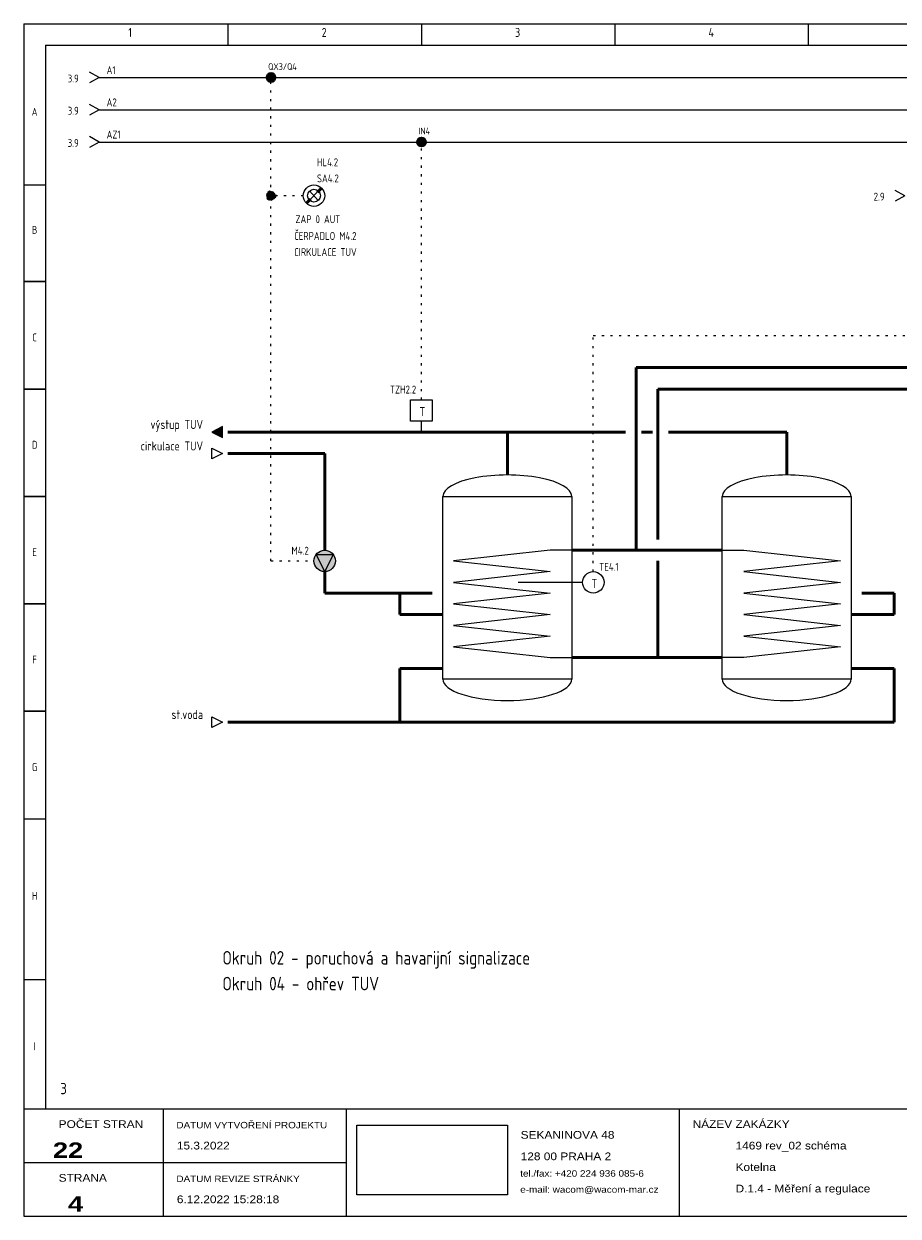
# Model space of a CAD drawing. Header units: millimetres. Extents: x 8 to 412, y 5 to 282.
# Tile 1 of 2: x 8 to 211, y 5 to 282. Entities that reach past the tile are written whole.
import ezdxf
from ezdxf.enums import TextEntityAlignment as Align

# ---------------------------------------------------------------- set-up
doc = ezdxf.new("R2010")
doc.units = ezdxf.units.MM
doc.linetypes.add('Caddy_Dot', pattern=[2, 0.5, -1.5])
doc.linetypes.add('Caddy_Solid', pattern=[0])
for name, color, linetype, lineweight in [('Caddy_1', 7, 'Caddy_Solid', 25), ('Caddy_2', 7, 'Caddy_Solid', 50), ('Caddy_3', 7, 'Caddy_Solid', 100), ('Caddy_4', 7, 'Caddy_Dot', 18), ('Caddy_52', 7, 'Caddy_Solid', 25), ('Caddy_56', 7, 'Caddy_Solid', 25)]:
    doc.layers.add(name, color=color, linetype=linetype, lineweight=lineweight)
doc.styles.add('Caddy_Arial', font='arial.ttf', dxfattribs={"width": 1.1})
doc.styles.add('Caddy_Arial Black', font='ariblk.ttf', dxfattribs={"width": 1.1})
doc.styles.add('Caddy_Vectorfont1p', font='isocp___.ttf', dxfattribs={"width": 0.9})
picture_1 = doc.add_image_def('image1.jpg', size_in_pixel=(1084, 500))
pattern_1 = [(28.64789, (0, 0), (-0.047942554, 0.087758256), []), (118.64789, (0, 0), (-0.087758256, -0.047942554), [])]

# ---------------------------------------------------------------- blocks, each defined once
blk = doc.blocks.new('964DD6AE339A')
at = {"layer": 'Caddy_1', "color": 7, "linetype": 'Caddy_Solid', "lineweight": 25}
for p, q in [((7.5, 282.5), (7.5, 5)), ((7.5, 282.5), (412.5, 282.5)), ((55, 282.5), (55, 277.5)), ((100, 282.5), (100, 277.5)), ((145, 282.5), (145, 277.5)), ((190, 282.5), (190, 277.5)), ((12.5, 277.5), (407.5, 277.5)), ((12.5, 277.5), (12.5, 30)), ((7.5, 245), (12.5, 245)), ((7.5, 222.5), (12.5, 222.5)), ((12.5, 222.5), (7.5, 222.5)), ((11.5, 222.5), (10.5, 222.5)), ((12.5, 197.5), (7.5, 197.5)), ((7.5, 197.5), (12.5, 197.5)), ((12.5, 172.5), (7.5, 172.5)), ((7.5, 172.5), (12.5, 172.5)), ((12.5, 147.5), (7.5, 147.5)), ((7.5, 147.5), (12.5, 147.5)), ((12.5, 122.5), (7.5, 122.5)), ((7.5, 122.5), (12.5, 122.5)), ((7.5, 97.5), (12.5, 97.5)), ((12.5, 60), (7.5, 60)), ((7.5, 30), (412.5, 30)), ((40, 5), (40, 30)), ((82.5, 30), (82.5, 5)), ((160, 30), (160, 5)), ((7.5, 17.5), (82.5, 17.5)), ((7.5, 5), (412.5, 5))]:
    blk.add_line(p, q, dxfattribs=at)
at = {"layer": 'Caddy_1', "color": 7, "lineweight": 25}
for s, height, style, width, p in [('1', 2.1, 'Caddy_Vectorfont1p', 0.9, (31.8, 279.45)), ('2', 2.1, 'Caddy_Vectorfont1p', 0.9, (76.8, 279.45)), ('3', 2.1, 'Caddy_Vectorfont1p', 0.9, (121.8, 279.45)), ('4', 2.1, 'Caddy_Vectorfont1p', 0.9, (166.8, 279.45)), ('NÁZEV ZAKÁZKY', 1.8, 'Caddy_Arial', 1.1, (163.1, 25.52)), ('POČET STRAN', 1.8, 'Caddy_Arial', 1.1, (15.6, 25.52)), ('DATUM VYTVOŘENÍ PROJEKTU', 1.5, 'Caddy_Arial', 1.1, (43, 25.44)), ('15.3.2022', 1.8, 'Caddy_Arial', 1.1, (43.1, 20.52)), ('SEKANINOVA 48', 1.8, 'Caddy_Arial', 1.1, (123.1, 23.02)), ('1469 rev_02 schéma', 1.8, 'Caddy_Arial', 1.1, (173.1, 20.52)), ('128 00 PRAHA 2', 1.8, 'Caddy_Arial', 1.1, (123.1, 18.02)), ('Kotelna', 1.8, 'Caddy_Arial', 1.1, (173.1, 15.52)), ('STRANA', 1.8, 'Caddy_Arial', 1.1, (15.6, 13.02)), ('DATUM REVIZE STRÁNKY', 1.5, 'Caddy_Arial', 1.1, (43, 12.94)), ('tel./fax: +420 224 936 085-6', 1.5, 'Caddy_Arial', 1.1, (123, 14.19)), ('e-mail: wacom@wacom-mar.cz', 1.5, 'Caddy_Arial', 1.1, (123, 10.44)), ('D.1.4 - Měření a regulace', 1.8, 'Caddy_Arial', 1.1, (173.1, 10.52)), ('6.12.2022 15:28:18', 1.8, 'Caddy_Arial', 1.1, (43.1, 8.02))]:
    blk.add_text(s, height=height, dxfattribs=dict(at, style=style, width=width)).set_placement(p)
at = {"layer": 'Caddy_1', "color": 7, "lineweight": 25, "style": 'Caddy_Vectorfont1p', "width": 0.9}
for s, p in [('A', (10, 261.11)), ('B', (10, 233.61)), ('C', (10, 208.61)), ('D', (10, 183.61)), ('E', (10, 158.61)), ('F', (10, 133.61)), ('G', (10, 108.61)), ('H', (10, 78.61)), ('I', (10, 43.61))]:
    blk.add_text(s, height=1.84, dxfattribs=at).set_placement(p, align=Align.CENTER)
at = {"layer": 'Caddy_1', "color": 1, "lineweight": 25, "true_color": 0xff0000, "style": 'Caddy_Vectorfont1p', "width": 0.9}
blk.add_text('3', height=2.63, dxfattribs=at).set_placement((16, 33.38))
at = {"layer": 'Caddy_1', "color": 7, "lineweight": 25, "style": 'Caddy_Arial Black', "width": 1.1}
for s, p in [('22', (21.3, 18.55)), ('4', (21.3, 6.05))]:
    blk.add_text(s, height=3.6, dxfattribs=at).set_placement(p, align=Align.RIGHT)
at = {"color": 18, "true_color": 0x000000}
image = blk.add_image(picture_1, insert=(85, 10), size_in_units=(35, 16.14), dxfattribs=at)
blk = doc.blocks.new('CD055819203D')
at = {"layer": 'Caddy_1', "color": 7, "linetype": 'Caddy_Solid', "lineweight": 25}
for q in [(22.75, 263.75), (22.75, 261.25)]:
    blk.add_line((25, 262.5), q, dxfattribs=at)
at = {"layer": 'Caddy_1', "color": 7, "lineweight": 25, "style": 'Caddy_Vectorfont1p', "width": 0.9}
blk.add_text('3.9', height=1.838, dxfattribs=at).set_placement((20.28, 261.36), align=Align.RIGHT)
blk.add_attdef('$TAG160010', (26.76, 263.31), '', height=1.84, dxfattribs=at)
blk = doc.blocks.new('475F0205E11F')
at = {"layer": 'Caddy_1', "color": 7, "linetype": 'Caddy_Solid', "lineweight": 25}
for q in [(22.75, 256.25), (22.75, 253.75)]:
    blk.add_line((25, 255), q, dxfattribs=at)
at = {"layer": 'Caddy_1', "color": 7, "lineweight": 25, "style": 'Caddy_Vectorfont1p', "width": 0.9}
blk.add_text('3.9', height=1.838, dxfattribs=at).set_placement((20.28, 253.86), align=Align.RIGHT)
blk.add_attdef('$TAG160010', (26.76, 255.81), '', height=1.84, dxfattribs=at)
blk = doc.blocks.new('550027E6C3DA')
at = {"layer": 'Caddy_1', "color": 7, "linetype": 'Caddy_Solid', "lineweight": 25}
for q in [(22.75, 271.25), (22.75, 268.75)]:
    blk.add_line((25, 270), q, dxfattribs=at)
at = {"layer": 'Caddy_1', "color": 7, "lineweight": 25, "style": 'Caddy_Vectorfont1p', "width": 0.9}
blk.add_text('3.9', height=1.838, dxfattribs=at).set_placement((20.28, 268.86), align=Align.RIGHT)
blk.add_attdef('$TAG160010', (26.76, 270.81), '', height=1.84, dxfattribs=at)
blk = doc.blocks.new('66E174BBCCF3')
at = {"layer": 'Caddy_1'}
blk.add_hatch(color=7, dxfattribs=at).paths.add_polyline_path([(51.25, 187.5), (53.75, 186.25), (53.75, 188.75)])
at = {"layer": 'Caddy_1', "color": 7, "linetype": 'Caddy_Solid', "lineweight": 25}
for p, q in [((53.75, 188.75), (51.25, 187.5)), ((53.75, 186.25), (53.75, 188.75)), ((51.25, 187.5), (53.75, 186.25))]:
    blk.add_line(p, q, dxfattribs=at)
blk = doc.blocks.new('7137AEBA265A')
at = {"layer": 'Caddy_1', "color": 7, "linetype": 'Caddy_Solid', "lineweight": 25}
for p, q in [((51.25, 181.25), (51.25, 183.75)), ((51.25, 183.75), (53.75, 182.5)), ((53.75, 182.5), (51.25, 181.25))]:
    blk.add_line(p, q, dxfattribs=at)
blk = doc.blocks.new('1B135A959392')
at = {"layer": 'Caddy_1', "color": 7, "linetype": 'Caddy_Solid', "lineweight": 25}
blk.add_circle((140, 152.5), 2.5, dxfattribs=at)
at = {"layer": 'Caddy_1', "color": 7, "lineweight": 25, "style": 'Caddy_Vectorfont1p', "width": 0.9}
blk.add_text('T', height=2.1, dxfattribs=at).set_placement((139.55, 151.2))
blk.add_attdef('$TAG160010', (141.37, 155.21), '', height=1.84, dxfattribs=at)
blk = doc.blocks.new('853ECD878DBA')
at = {"layer": 'Caddy_1', "color": 7, "linetype": 'Caddy_Solid', "lineweight": 25}
for p, q in [((97.5, 195), (102.5, 195)), ((97.5, 190), (97.5, 195)), ((102.5, 195), (102.5, 190)), ((102.5, 190), (97.5, 190))]:
    blk.add_line(p, q, dxfattribs=at)
blk = doc.blocks.new('0910AF3851BC')
at = {"layer": 'Caddy_1'}
blk.add_blockref('853ECD878DBA', (0, 0, 1), dxfattribs=at)
at = {"layer": 'Caddy_1', "color": 7, "lineweight": 25, "style": 'Caddy_Vectorfont1p', "width": 0.9}
blk.add_text('T', height=2.1, dxfattribs=at).set_placement((99.55, 191.2))
blk.add_attdef('$TAG160010', text='', height=1.84, dxfattribs=at).set_placement((98.79, 196.46), align=Align.RIGHT)
blk = doc.blocks.new('58D9B6065EA0')
at = {"layer": 'Caddy_1', "color": 7, "lineweight": 25, "style": 'Caddy_Vectorfont1p', "width": 0.9}
blk.add_attdef('$TAG160010', (75.7, 249.36), '', height=1.84, dxfattribs=at)
blk = doc.blocks.new('39B91F53CFCD')
at = {"layer": 'Caddy_1', "color": 7, "linetype": 'Caddy_Solid', "lineweight": 50}
for p, q in [((75.8, 243.3), (76.8, 244.3)), ((73.2, 240.7), (74.2, 241.7))]:
    blk.add_line(p, q, dxfattribs=at)
at = {"layer": 'Caddy_1', "color": 7, "linetype": 'Caddy_Solid', "lineweight": 9}
for p, q in [((76, 243.6), (74, 241.4)), ((76, 241.4), (74, 243.6))]:
    blk.add_line(p, q, dxfattribs=at)
at = {"layer": 'Caddy_1', "color": 7, "linetype": 'Caddy_Solid', "lineweight": 25}
blk.add_circle((75, 242.5), 2.5, dxfattribs=at)
at = {"layer": 'Caddy_1', "color": 7, "linetype": 'Caddy_Solid', "lineweight": 9}
blk.add_circle((75, 242.5), 1.5, dxfattribs=at)
at = {"layer": 'Caddy_1', "color": 7, "lineweight": 25, "style": 'Caddy_Vectorfont1p', "width": 0.9}
for tag, p in [('$TAG160010', (75.7, 245.61)), ('$TAG160030', (70.7, 236.11)), ('$TAG165200', (70.4, 232.21)), ('$TAG165205', (70.4, 228.46))]:
    blk.add_attdef(tag, p, '', height=1.84, dxfattribs=at)
blk = doc.blocks.new('3AE776B40C7A')
at = {"layer": 'Caddy_1'}
ref = blk.add_blockref('58D9B6065EA0', (0, 0, 1), dxfattribs=at)
ref.add_attrib('$TAG160010', 'HL4.2', (75.7, 249.36), dxfattribs={"color": 7, "lineweight": 25, "height": 1.838, "style": 'Caddy_Vectorfont1p', "width": 0.9})
ref = blk.add_blockref('39B91F53CFCD', (0, 0, 1), dxfattribs=at)
ref.add_attrib('$TAG160010', 'SA4.2', (75.7, 245.61), dxfattribs={"color": 7, "lineweight": 25, "height": 1.838, "style": 'Caddy_Vectorfont1p', "width": 0.9})
ref.add_attrib('$TAG160030', 'ZAP 0 AUT', (70.7, 236.11), dxfattribs={"color": 7, "lineweight": 25, "height": 1.838, "style": 'Caddy_Vectorfont1p', "width": 0.9})
ref.add_attrib('$TAG165200', 'ČERPADLO M4.2', (70.4, 232.21), dxfattribs={"color": 7, "lineweight": 25, "height": 1.8375, "style": 'Caddy_Vectorfont1p', "width": 0.9})
ref.add_attrib('$TAG165205', 'CIRKULACE TUV', (70.4, 228.46), dxfattribs={"color": 7, "lineweight": 25, "height": 1.8375, "style": 'Caddy_Vectorfont1p', "width": 0.9})
blk = doc.blocks.new('BEEEB6E07195')
at = {"layer": 'Caddy_1', "color": 7, "linetype": 'Caddy_Solid', "lineweight": 25}
for p, q in [((105, 172.5), (135, 172.5)), ((105, 130), (105, 172.5)), ((135, 172.5), (135, 130)), ((135, 130), (105, 130))]:
    blk.add_line(p, q, dxfattribs=at)
blk = doc.blocks.new('F258232F4F13')
at = {"layer": 'Caddy_1', "color": 7, "linetype": 'Caddy_Solid', "lineweight": 25}
for centre, start_param, end_param in [((120, 172.5), 0, 3.141593), ((120, 130), 3.141593, 6.283185)]:
    blk.add_ellipse(centre, major_axis=(15, 0), ratio=0.333333, start_param=start_param, end_param=end_param, dxfattribs=at)
at = {"layer": 'Caddy_1'}
blk.add_blockref('BEEEB6E07195', (0, 0, 1), dxfattribs=at)
blk = doc.blocks.new('B6891ABBBBEC')
at = {"layer": 'Caddy_1', "color": 7, "linetype": 'Caddy_Solid', "lineweight": 25}
for p, q in [((170, 172.5), (200, 172.5)), ((170, 130), (170, 172.5)), ((200, 172.5), (200, 130)), ((200, 130), (170, 130))]:
    blk.add_line(p, q, dxfattribs=at)
blk = doc.blocks.new('B9147E415F06')
at = {"layer": 'Caddy_1', "color": 7, "linetype": 'Caddy_Solid', "lineweight": 25}
for centre, start_param, end_param in [((185, 172.5), 0, 3.141593), ((185, 130), 3.141593, 6.283185)]:
    blk.add_ellipse(centre, major_axis=(15, 0), ratio=0.333333, start_param=start_param, end_param=end_param, dxfattribs=at)
at = {"layer": 'Caddy_1'}
blk.add_blockref('B6891ABBBBEC', (0, 0, 1), dxfattribs=at)
blk = doc.blocks.new('5A9D8AAD838C')
at = {"layer": 'Caddy_1', "color": 7, "linetype": 'Caddy_Solid', "lineweight": 25}
for p, q in [((51.25, 118.75), (51.25, 121.25)), ((51.25, 121.25), (53.75, 120)), ((53.75, 120), (51.25, 118.75))]:
    blk.add_line(p, q, dxfattribs=at)
blk = doc.blocks.new('2A16568867DA')
at = {"layer": 'Caddy_2', "color": 7, "linetype": 'Caddy_Solid', "lineweight": 25}
for q in [(210.25, 243.75), (210.25, 241.25)]:
    blk.add_line((212.5, 242.5), q, dxfattribs=at)
at = {"layer": 'Caddy_52', "color": 7, "lineweight": 25, "style": 'Caddy_Vectorfont1p', "width": 0.9}
blk.add_attdef('$TAG160010', (214.26, 243.31), '', height=1.84, dxfattribs=at)
at = {"layer": 'Caddy_56', "color": 7, "lineweight": 25, "style": 'Caddy_Vectorfont1p', "width": 0.9}
blk.add_text('2.9', height=1.838, dxfattribs=at).set_placement((207.78, 241.36), align=Align.RIGHT)
blk = doc.blocks.new('E8A8F8BE24E0')
at = {"layer": 'Caddy_1', "true_color": 0xe1e1e1}
h = blk.add_hatch(color=254, dxfattribs=at)
edge = h.paths.add_edge_path(flags=0)
edge.add_arc((77.5, 157.5), 2.5, 0, 360)
blk.add_hatch(color=254, dxfattribs=at).paths.add_polyline_path([(77.5, 155), (79.5, 159), (75.5, 159)])
at = {"layer": 'Caddy_1', "color": 7, "linetype": 'Caddy_Solid', "lineweight": 25}
blk.add_lwpolyline([(75.5, 159), (79.5, 159), (77.5, 155)], close=True, dxfattribs=at)
blk.add_circle((77.5, 157.5), 2.5, dxfattribs=at)
at = {"layer": 'Caddy_1', "color": 7, "lineweight": 25, "style": 'Caddy_Vectorfont1p', "width": 0.9}
blk.add_attdef('$TAG160010', text='', height=1.84, dxfattribs=at).set_placement((73.79, 158.96), align=Align.RIGHT)

msp = doc.modelspace()

# ---------------------------------------------------------------- hatches: boundary and pattern name
at = {"layer": 'Caddy_1'}
h = msp.add_hatch(dxfattribs=at)
h.set_pattern_fill('_USER', scale=0.1, angle=28.6479, style=0, double=1, pattern_type=0)
h.set_pattern_definition(pattern_1)
edge = h.paths.add_edge_path(flags=0)
edge.add_arc((65, 270), 1, 0, 360)
h = msp.add_hatch(dxfattribs=at)
h.set_pattern_fill('_USER', scale=0.1, angle=28.6479, style=0, double=1, pattern_type=0)
h.set_pattern_definition(pattern_1)
edge = h.paths.add_edge_path(flags=0)
edge.add_arc((100, 255), 1, 0, 360)
at = {"layer": 'Caddy_4'}
h = msp.add_hatch(dxfattribs=at)
h.set_pattern_fill('_USER', scale=0.1, angle=28.6479, style=0, double=1, pattern_type=0)
h.set_pattern_definition(pattern_1)
edge = h.paths.add_edge_path(flags=0)
edge.add_arc((65, 242.5), 1, 0, 360)

# ---------------------------------------------------------------- linework, layer by layer
at = {"layer": 'Caddy_1', "color": 7, "linetype": 'Caddy_Solid', "lineweight": 25}
for p, q in [((25, 270), (65, 270)), ((65, 270), (395, 270)), ((25, 262.5), (395, 262.5)), ((25, 255), (100, 255)), ((100, 255), (395, 255)), ((100, 187.5), (100, 190)), ((130, 160), (107.5, 157.5)), ((135, 160), (130, 160)), ((170, 160), (175, 160)), ((175, 160), (197.5, 157.5)), ((107.5, 157.5), (130, 155)), ((197.5, 157.5), (175, 155)), ((130, 155), (107.5, 152.5)), ((175, 155), (197.5, 152.5)), ((107.5, 152.5), (130, 150)), ((130, 150), (107.5, 147.5)), ((137.5, 152.5), (122.5, 152.5)), ((197.5, 152.5), (175, 150)), ((175, 150), (197.5, 147.5)), ((107.5, 147.5), (130, 145)), ((197.5, 147.5), (175, 145)), ((130, 145), (107.5, 142.5)), ((175, 145), (197.5, 142.5)), ((107.5, 142.5), (130, 140)), ((197.5, 142.5), (175, 140)), ((130, 140), (107.5, 137.5)), ((175, 140), (197.5, 137.5)), ((107.5, 137.5), (130, 135)), ((197.5, 137.5), (175, 135)), ((130, 135), (135, 135)), ((175, 135), (170, 135))]:
    msp.add_line(p, q, dxfattribs=at)
at = {"layer": 'Caddy_1', "color": 7, "lineweight": 40}
for centre in [(65, 270), (100, 255)]:
    msp.add_circle(centre, 1, dxfattribs=at)
at = {"layer": 'Caddy_2', "color": 7, "linetype": 'Caddy_Solid', "lineweight": 50}
for p, q in [((150, 160), (150, 202.5)), ((150, 202.5), (235, 202.5)), ((155, 197.5), (235, 197.5)), ((155, 162.5), (155, 197.5)), ((155, 165), (155, 197.5)), ((207.5, 197.5), (297.5, 197.5)), ((55, 187.5), (120, 187.5)), ((120, 177.5), (120, 187.5)), ((147.5, 187.5), (120, 187.5)), ((151.25, 187.5), (153.75, 187.5)), ((185, 187.5), (157.5, 187.5)), ((185, 177.5), (185, 187.5)), ((55, 182.5), (57.5, 182.5)), ((57.5, 182.5), (77.5, 182.5)), ((77.5, 182.5), (77.5, 160)), ((135, 160), (170, 160)), ((155, 137.5), (155, 157.5)), ((77.5, 155), (77.5, 150)), ((155, 135), (155, 155)), ((77.5, 150), (95, 150)), ((102.5, 150), (95, 150)), ((95, 150), (95, 145)), ((210, 150), (202.5, 150)), ((210, 150), (210, 145)), ((95, 145), (105, 145)), ((210, 145), (200, 145)), ((135, 135), (170, 135)), ((105, 132.5), (95, 132.5)), ((95, 132.5), (95, 120)), ((200, 132.5), (210, 132.5)), ((210, 120), (210, 132.5)), ((55, 120), (210, 120))]:
    msp.add_line(p, q, dxfattribs=at)
at = {"layer": 'Caddy_4', "color": 7, "linetype": 'Caddy_Dot', "lineweight": 18}
for p, q in [((65, 242.5), (65, 270)), ((100, 195), (100, 255)), ((72.5, 242.5), (65, 242.5)), ((65, 157.5), (65, 242.5)), ((140, 155), (140, 210)), ((140, 210), (265, 210)), ((65, 157.5), (75, 157.5))]:
    msp.add_line(p, q, dxfattribs=at)
at = {"layer": 'Caddy_4', "color": 7, "lineweight": 40}
msp.add_circle((65, 242.5), 1, dxfattribs=at)

# ---------------------------------------------------------------- block references
at = {"layer": 'Caddy_1'}
for name in ['964DD6AE339A', '3AE776B40C7A', '66E174BBCCF3', '7137AEBA265A', 'F258232F4F13', 'B9147E415F06', '5A9D8AAD838C']:
    msp.add_blockref(name, (0, 0, 1), dxfattribs=at)
ref = msp.add_blockref('550027E6C3DA', (0, 0, 1), dxfattribs=at)
ref.add_attrib('$TAG160010', 'A1', (26.76, 270.81), dxfattribs={"color": 7, "lineweight": 25, "height": 1.838, "style": 'Caddy_Vectorfont1p', "width": 0.9})
ref = msp.add_blockref('CD055819203D', (0, 0, 1), dxfattribs=at)
ref.add_attrib('$TAG160010', 'A2', (26.76, 263.31), dxfattribs={"color": 7, "lineweight": 25, "height": 1.838, "style": 'Caddy_Vectorfont1p', "width": 0.9})
ref = msp.add_blockref('475F0205E11F', (0, 0, 1), dxfattribs=at)
ref.add_attrib('$TAG160010', 'AZ1', (26.76, 255.81), dxfattribs={"color": 7, "lineweight": 25, "height": 1.838, "style": 'Caddy_Vectorfont1p', "width": 0.9})
ref = msp.add_blockref('2A16568867DA', (0, 0, 1), dxfattribs=at)
ref.add_attrib('$TAG160010', 'blok K', (214.26, 243.31), dxfattribs={"layer": 'Caddy_52', "color": 7, "lineweight": 25, "height": 1.838, "style": 'Caddy_Vectorfont1p', "width": 0.9})
ref = msp.add_blockref('0910AF3851BC', (0, 0, 1), dxfattribs=at)
ref.add_attrib('$TAG160010', 'TZH2.2', dxfattribs={"color": 7, "lineweight": 25, "height": 1.838, "style": 'Caddy_Vectorfont1p', "width": 0.9}).set_placement((98.79, 196.46), align=Align.RIGHT)
ref = msp.add_blockref('1B135A959392', (0, 0, 1), dxfattribs=at)
ref.add_attrib('$TAG160010', 'TE4.1', (141.37, 155.21), dxfattribs={"color": 7, "lineweight": 25, "height": 1.838, "style": 'Caddy_Vectorfont1p', "width": 0.9})
at = {"layer": 'Caddy_3'}
ref = msp.add_blockref('E8A8F8BE24E0', (0, 0, 1), dxfattribs=at)
ref.add_attrib('$TAG160010', 'M4.2', dxfattribs={"layer": 'Caddy_1', "color": 7, "lineweight": 25, "height": 1.838, "style": 'Caddy_Vectorfont1p', "width": 0.9}).set_placement((73.79, 158.96), align=Align.RIGHT)

# ---------------------------------------------------------------- texts
at = {"layer": 'Caddy_1', "color": 7, "lineweight": 25, "style": 'Caddy_Vectorfont1p', "width": 0.9}
for s, height, p in [('QX3/Q4', 1.575, (64.35, 271.77)), ('Okruh 02 - poruchová a havarijní signalizace', 3.15, (53.7, 63.55)), ('Okruh 04 - ohřev TUV', 3.15, (53.7, 57.55))]:
    msp.add_text(s, height=height, dxfattribs=at).set_placement(p)
for s, p in [('výstup TUV', (49.2, 188.2)), ('cirkulace TUV', (49.2, 183.2)), ('st.voda', (49.2, 120.7))]:
    msp.add_text(s, height=2.1, dxfattribs=at).set_placement(p, align=Align.RIGHT)
at = {"layer": 'Caddy_4', "color": 7, "lineweight": 25, "style": 'Caddy_Vectorfont1p', "width": 0.9}
msp.add_text('IN4', height=1.575, dxfattribs=at).set_placement((99.35, 256.77))

doc.saveas('drawing.dxf')
